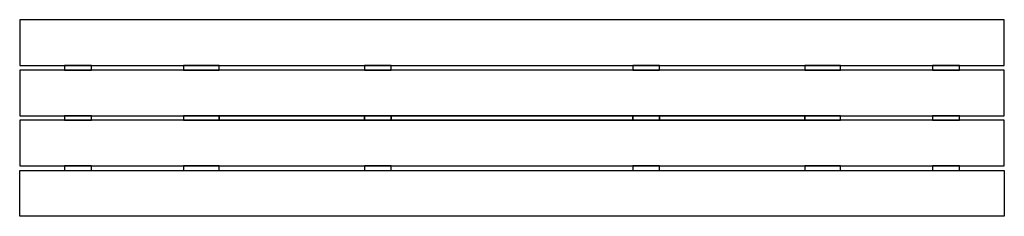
# Model space of a CAD drawing. Header units: inches. Extents: x -43.3 to 43.3, y -8.7 to 8.7.
import ezdxf

# ---------------------------------------------------------------- set-up
doc = ezdxf.new("R2010")
doc.units = ezdxf.units.IN
doc.header["$MEASUREMENT"] = 0
doc.layers.add('72_EGR_BASE_D2_IMPORT', color=7, linetype='Continuous')

# ---------------------------------------------------------------- blocks, each defined once
blk = doc.blocks.new('2a3cc2e3-baed-4a42-b448-83cda6871321')
at = {"layer": '72_EGR_BASE_D2_IMPORT', "color": 18, "true_color": 0x000000}
for points in [[(-39.38154735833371, 4.621078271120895, -2.220446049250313e-16), (43.32364419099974, 4.621078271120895, -2.220446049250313e-16), (43.32364419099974, 8.660826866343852, -2.220446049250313e-16), (-43.32364419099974, 8.660826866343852, -2.220446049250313e-16), (-43.32364419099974, 4.621078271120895, -2.220446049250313e-16)], [(-39.38154735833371, 4.621078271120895, -2.220446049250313e-16), (-39.38154735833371, 4.226956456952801, -2.220446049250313e-16), (-37.01628925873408, 4.226956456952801, -2.220446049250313e-16), (-37.01628925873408, 4.621078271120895, -2.220446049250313e-16)], [(-28.89556978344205, 4.621078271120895, -2.220446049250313e-16), (-28.89556978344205, 4.226956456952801, -2.220446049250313e-16), (-25.76160280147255, 4.226956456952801, -2.220446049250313e-16), (-25.76160280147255, 4.621078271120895, -2.220446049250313e-16)], [(-12.98920906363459, 4.621078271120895, -2.220446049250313e-16), (-12.98920906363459, 4.226956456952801, -2.220446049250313e-16), (-10.62395096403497, 4.226956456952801, -2.220446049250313e-16), (-10.62395096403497, 4.621078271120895, -2.220446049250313e-16)], [(10.62395096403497, 4.621078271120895, -2.220446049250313e-16), (10.62395096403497, 4.226956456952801, -2.220446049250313e-16), (12.98920906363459, 4.226956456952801, -2.220446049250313e-16), (12.98920906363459, 4.621078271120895, -2.220446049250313e-16)], [(25.76160280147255, 4.621078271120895, -2.220446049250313e-16), (25.76160280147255, 4.226956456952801, -2.220446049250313e-16), (28.89556978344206, 4.226956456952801, -2.220446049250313e-16), (28.89556978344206, 4.621078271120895, -2.220446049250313e-16)], [(37.01628925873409, 4.621078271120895, -2.220446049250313e-16), (37.01628925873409, 4.226956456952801, -2.220446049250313e-16), (39.38154735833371, 4.226956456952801, -2.220446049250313e-16), (39.38154735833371, 4.621078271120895, -2.220446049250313e-16)], [(-39.38154735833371, 0.1872078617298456, -2.220446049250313e-16), (43.32364419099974, 0.1872078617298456, -2.220446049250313e-16), (43.32364419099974, 4.226956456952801, -2.220446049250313e-16), (-43.32364419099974, 4.226956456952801, -2.220446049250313e-16), (-43.32364419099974, 0.1872078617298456, -2.220446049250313e-16)], [(-39.38154735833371, 0.1872078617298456, -2.220446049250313e-16), (-39.38154735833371, -0.1872078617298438, -2.220446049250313e-16), (-37.01628925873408, -0.1872078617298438, -2.220446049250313e-16), (-37.01628925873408, 0.1872078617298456, -2.220446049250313e-16)], [(-28.89556978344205, 0.1872078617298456, -2.220446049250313e-16), (-28.89556978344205, -0.1872078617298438, -2.220446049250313e-16), (-25.76160280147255, -0.1872078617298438, -2.220446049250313e-16), (-25.76160280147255, 0.1872078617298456, -2.220446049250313e-16)], [(-25.76160280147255, 0.1872078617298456, -2.220446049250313e-16), (-25.76160280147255, -0.1872078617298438, -2.220446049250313e-16), (-12.98920906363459, -0.1872078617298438, -2.220446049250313e-16), (-12.98920906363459, 0.1872078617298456, -2.220446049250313e-16)], [(-12.98920906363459, 0.1872078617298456, -2.220446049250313e-16), (-12.98920906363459, -0.1872078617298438, -2.220446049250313e-16), (-10.62395096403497, -0.1872078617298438, -2.220446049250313e-16), (-10.62395096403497, 0.1872078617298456, -2.220446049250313e-16)], [(-10.62395096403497, 0.1872078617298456, -2.220446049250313e-16), (-10.62395096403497, -0.1872078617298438, -2.220446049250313e-16), (10.62395096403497, -0.1872078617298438, -2.220446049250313e-16), (10.62395096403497, 0.1872078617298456, -2.220446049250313e-16)], [(10.62395096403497, 0.1872078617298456, -2.220446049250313e-16), (10.62395096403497, -0.1872078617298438, -2.220446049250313e-16), (12.98920906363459, -0.1872078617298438, -2.220446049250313e-16), (12.98920906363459, 0.1872078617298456, -2.220446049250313e-16)], [(12.98920906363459, 0.1872078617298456, -2.220446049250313e-16), (12.98920906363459, -0.1872078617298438, -2.220446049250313e-16), (25.76160280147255, -0.1872078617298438, -2.220446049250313e-16), (25.76160280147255, 0.1872078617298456, -2.220446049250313e-16)], [(25.76160280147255, 0.1872078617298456, -2.220446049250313e-16), (25.76160280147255, -0.1872078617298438, -2.220446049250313e-16), (28.89556978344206, -0.1872078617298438, -2.220446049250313e-16), (28.89556978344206, 0.1872078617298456, -2.220446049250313e-16)], [(37.01628925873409, 0.1872078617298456, -2.220446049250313e-16), (37.01628925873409, -0.1872078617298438, -2.220446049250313e-16), (39.38154735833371, -0.1872078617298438, -2.220446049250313e-16), (39.38154735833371, 0.1872078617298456, -2.220446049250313e-16)], [(-39.38154735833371, -4.2269564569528, -2.220446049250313e-16), (43.32364419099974, -4.2269564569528, -2.220446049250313e-16), (43.32364419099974, -0.1872078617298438, -2.220446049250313e-16), (-43.32364419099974, -0.1872078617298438, -2.220446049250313e-16), (-43.32364419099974, -4.2269564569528, -2.220446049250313e-16)], [(-39.38154735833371, -4.2269564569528, -2.220446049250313e-16), (-39.38154735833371, -4.621078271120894, -2.220446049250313e-16), (-37.01628925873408, -4.621078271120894, -2.220446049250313e-16), (-37.01628925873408, -4.2269564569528, -2.220446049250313e-16)], [(-28.89556978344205, -4.2269564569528, -2.220446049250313e-16), (-28.89556978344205, -4.621078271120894, -2.220446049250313e-16), (-25.76160280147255, -4.621078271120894, -2.220446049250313e-16), (-25.76160280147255, -4.2269564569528, -2.220446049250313e-16)], [(-12.98920906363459, -4.2269564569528, -2.220446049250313e-16), (-12.98920906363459, -4.621078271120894, -2.220446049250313e-16), (-10.62395096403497, -4.621078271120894, -2.220446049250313e-16), (-10.62395096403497, -4.2269564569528, -2.220446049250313e-16)], [(10.62395096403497, -4.2269564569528, -2.220446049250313e-16), (10.62395096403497, -4.621078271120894, -2.220446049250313e-16), (12.98920906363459, -4.621078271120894, -2.220446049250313e-16), (12.98920906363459, -4.2269564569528, -2.220446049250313e-16)], [(25.76160280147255, -4.2269564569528, -2.220446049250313e-16), (25.76160280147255, -4.621078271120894, -2.220446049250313e-16), (28.89556978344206, -4.621078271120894, -2.220446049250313e-16), (28.89556978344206, -4.2269564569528, -2.220446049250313e-16)], [(37.01628925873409, -4.2269564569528, -2.220446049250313e-16), (37.01628925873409, -4.621078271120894, -2.220446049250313e-16), (39.38154735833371, -4.621078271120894, -2.220446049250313e-16), (39.38154735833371, -4.2269564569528, -2.220446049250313e-16)], [(-39.38154735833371, -4.621078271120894, -2.220446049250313e-16), (43.32364419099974, -4.621078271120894, -2.220446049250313e-16), (43.32364419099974, -8.66082686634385, -2.220446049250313e-16), (-43.32364419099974, -8.66082686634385, -2.220446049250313e-16), (-43.32364419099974, -4.621078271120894, -2.220446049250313e-16)]]:
    blk.add_polyline3d(points, close=True, dxfattribs=at)
blk = doc.blocks.new('48ab840d-c602-4d68-9143-3acd7c0dfeab')
at = {"layer": '72_EGR_BASE_D2_IMPORT'}
blk.add_blockref('2a3cc2e3-baed-4a42-b448-83cda6871321', (0, 0), dxfattribs=at)

msp = doc.modelspace()

# ---------------------------------------------------------------- block references
at = {"color": 7, "true_color": 0xffffff}
msp.add_blockref('48ab840d-c602-4d68-9143-3acd7c0dfeab', (0, 0), dxfattribs=at)

doc.saveas('drawing.dxf')
